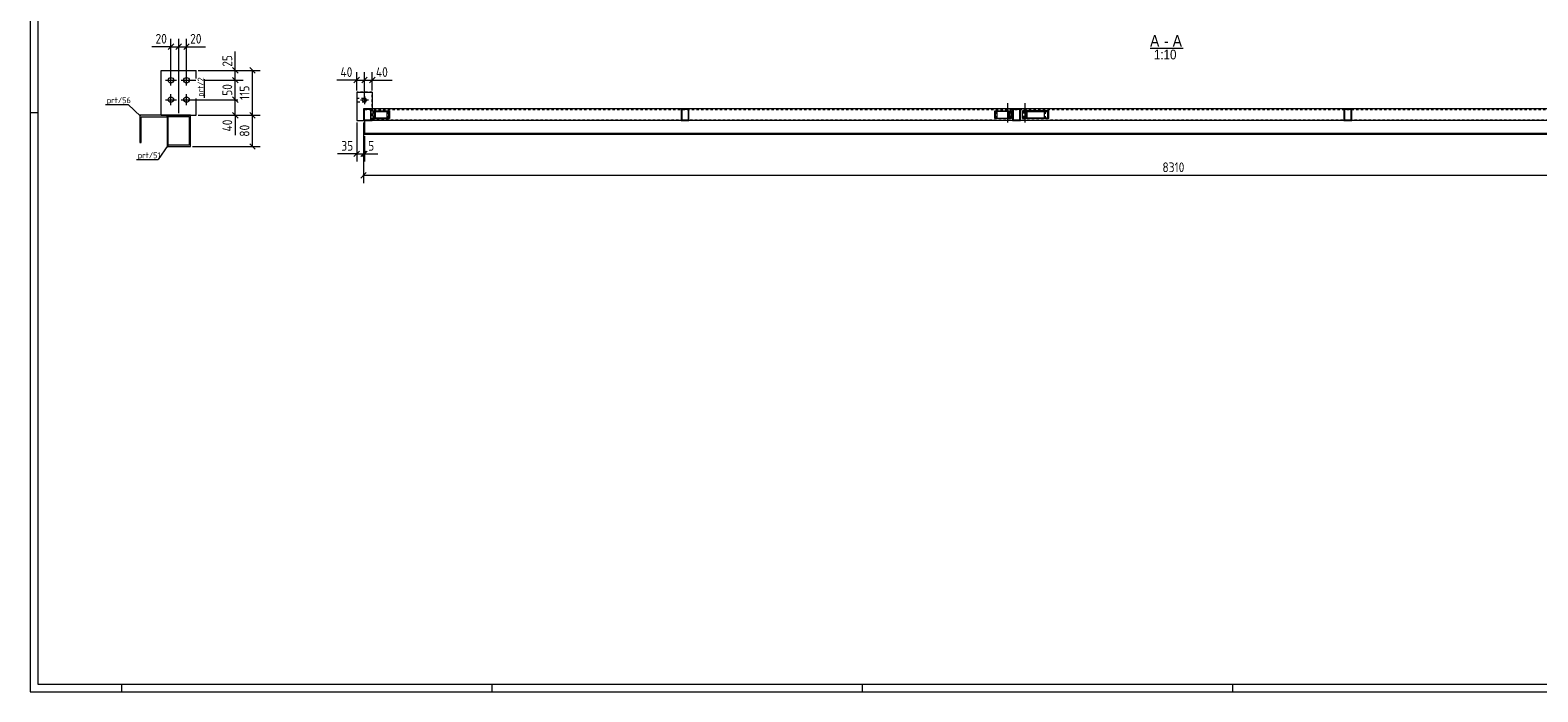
# Model space of a CAD drawing. Header units: millimetres. Extents: x 1 to 1188, y 1 to 840.
# Tile 1 of 7: x 1 to 775, y 1 to 340. Entities that reach past the tile are written whole.
import ezdxf

# ---------------------------------------------------------------- set-up
doc = ezdxf.new("R2010")
doc.units = ezdxf.units.MM
doc.header["$LTSCALE"] = 0.6
doc.linetypes.add('XKITLINE00', pattern=[0])
doc.linetypes.add('XKITLINE02', pattern=[4, 2, -2])
for name, color, linetype, lineweight in [('Bolt', 7, 'Continuous', 0), ('DrawingSheet', 5, 'Continuous', 0), ('OtherObjectType', 1, 'Continuous', 0), ('Part', 2, 'Continuous', 0), ('PartMark', 3, 'Continuous', 0), ('Z-DIMENSIONS', 1, 'Continuous', 0)]:
    doc.layers.add(name, color=color, linetype=linetype, lineweight=lineweight)
doc.styles.add('ARIAL', font='ARIAL.TTF')
doc.styles.add('ISOCPEUR', font='ISOCPEUR.TTF')

msp = doc.modelspace()

# ---------------------------------------------------------------- linework, layer by layer
at = {"layer": 'Bolt', "color": 4, "linetype": 'XKITLINE00', "lineweight": 0}
for p, q in [((73.22, 311.94), (73.22, 317.54)), ((81.22, 311.94), (81.22, 317.54)), ((70.42, 314.74), (76.02, 314.74)), ((78.42, 314.74), (84.02, 314.74)), ((70.42, 304.74), (76.02, 304.74)), ((73.22, 301.94), (73.22, 307.54)), ((78.42, 304.74), (84.02, 304.74)), ((81.22, 301.94), (81.22, 307.54)), ((174.55, 304.52), (170.55, 304.52)), ((172.55, 306.52), (172.55, 302.52)), ((502.52, 293.02), (502.52, 303.02)), ((511.52, 293.02), (511.52, 303.02)), ((501.62, 299.72), (501.62, 300.02)), ((501.62, 294.02), (501.62, 294.32)), ((503.42, 299.72), (503.42, 300.02)), ((503.42, 294.02), (503.42, 294.32)), ((510.62, 299.72), (510.62, 300.02)), ((510.62, 294.02), (510.62, 294.32)), ((512.42, 299.72), (512.42, 300.02)), ((512.42, 294.02), (512.42, 294.32))]:
    msp.add_line(p, q, dxfattribs=at)
for centre, radius in [((73.22, 314.74), 1.4), ((81.22, 314.74), 1.4), ((73.22, 304.74), 1.4), ((81.22, 304.74), 1.4), ((172.55, 304.52), 1)]:
    msp.add_circle(centre, radius, dxfattribs=at)
at = {"layer": 'DrawingSheet', "color": 2, "linetype": 'XKITLINE00', "lineweight": 0}
for p, q in [((1, 840), (1, 1)), ((5, 298), (1, 298)), ((1, 1), (1188, 1)), ((48, 1), (48, 5)), ((238, 1), (238, 5)), ((428, 1), (428, 5)), ((618, 1), (618, 5))]:
    msp.add_line(p, q, dxfattribs=at)
at = {"layer": 'DrawingSheet', "color": 3, "linetype": 'XKITLINE00', "lineweight": 0}
for p, q in [((5, 836), (5, 5)), ((5, 5), (1184, 5))]:
    msp.add_line(p, q, dxfattribs=at)
at = {"layer": 'OtherObjectType', "color": 6, "linetype": 'XKITLINE00', "lineweight": 0}
msp.add_line((575.58, 331.16), (592.52, 331.16), dxfattribs=at)
at = {"layer": 'Part', "color": 2, "linetype": 'XKITLINE00', "lineweight": 0}
for p, q in [((68.22, 296.75), (68.22, 319.75)), ((68.22, 319.75), (86.22, 319.75)), ((86.22, 315.65), (86.22, 319.75)), ((86.22, 296.75), (86.22, 305.34)), ((168.52, 308.52), (168.52, 308.52)), ((168.52, 308.52), (168.52, 294.02)), ((168.52, 308.52), (176.52, 308.52)), ((176.52, 308.52), (176.52, 308.52)), ((176.52, 308.52), (176.52, 300.02)), ((71.21, 296.74), (57.21, 296.74)), ((57.21, 296.74), (57.21, 282.74)), ((58.01, 282.74), (58.01, 295.94)), ((58.01, 295.94), (71.21, 295.94)), ((68.22, 296.75), (86.22, 296.75)), ((71.21, 295.94), (71.21, 296.74)), ((83.22, 296.74), (71.22, 296.74)), ((71.22, 296.74), (71.22, 280.74)), ((71.82, 296.14), (82.62, 296.14)), ((71.82, 281.34), (71.82, 296.14)), ((82.62, 296.14), (82.62, 281.34)), ((83.22, 280.74), (83.22, 296.74)), ((168.52, 294.02), (172.02, 294.02)), ((176.02, 300.02), (172.02, 300.02)), ((172.02, 300.02), (172.02, 294.02)), ((172.02, 294.02), (176.02, 294.02)), ((175.72, 299.72), (172.32, 299.72)), ((172.32, 299.72), (172.32, 294.32)), ((175.72, 294.32), (172.32, 294.32)), ((172.52, 294.32), (172.52, 299.72)), ((172.52, 294.32), (172.52, 299.72)), ((172.55, 294.02), (172.55, 287.02)), ((175.72, 294.32), (175.72, 299.72)), ((335.02, 300.02), (176.02, 300.02)), ((176.02, 294.02), (176.02, 300.02)), ((335.02, 294.02), (176.02, 294.02)), ((177.05, 299.02), (185.4, 299.02)), ((177.05, 295.02), (177.05, 299.02)), ((177.05, 295.02), (185.4, 295.02)), ((177.82, 295.02), (177.82, 299.02)), ((178.2, 295.32), (178.2, 298.72)), ((178.2, 298.72), (185.02, 298.72)), ((185.02, 295.32), (178.2, 295.32)), ((184.25, 295.32), (184.25, 298.72)), ((185.02, 295.32), (185.02, 298.72)), ((185.4, 299.02), (185.4, 295.02)), ((339.02, 300.02), (335.02, 300.02)), ((335.02, 300.02), (335.02, 294.02)), ((335.02, 294.02), (339.02, 294.02)), ((338.72, 299.72), (335.32, 299.72)), ((335.32, 299.72), (335.32, 294.32)), ((338.72, 294.32), (335.32, 294.32)), ((338.72, 294.32), (338.72, 299.72)), ((505.02, 300.02), (339.02, 300.02)), ((339.02, 294.02), (339.02, 300.02)), ((505.02, 294.02), (339.02, 294.02)), ((495.9, 295.02), (495.9, 299.02)), ((495.9, 299.02), (504.45, 299.02)), ((504.45, 295.02), (495.9, 295.02)), ((496.29, 295.32), (496.29, 298.72)), ((503.25, 298.72), (496.29, 298.72)), ((496.29, 295.32), (503.25, 295.32)), ((497.1, 295.32), (497.1, 298.72)), ((503.25, 295.32), (503.25, 298.72)), ((503.63, 299.02), (503.63, 295.02)), ((504.45, 299.02), (504.45, 295.02)), ((509.02, 300.02), (505.02, 300.02)), ((505.02, 300.02), (505.02, 294.02)), ((505.02, 294.02), (509.02, 294.02)), ((508.72, 299.72), (505.32, 299.72)), ((505.32, 299.72), (505.32, 294.32)), ((508.72, 294.32), (505.32, 294.32)), ((508.72, 294.32), (508.72, 299.72)), ((675.02, 300.02), (509.02, 300.02)), ((509.02, 294.02), (509.02, 300.02)), ((675.02, 294.02), (509.02, 294.02)), ((510.2, 295.02), (510.2, 299.02)), ((523.64, 299.02), (510.2, 299.02)), ((523.64, 295.02), (510.2, 295.02)), ((511.88, 295.02), (511.88, 299.02)), ((512.47, 295.32), (512.47, 298.72)), ((512.47, 298.72), (523.05, 298.72)), ((523.05, 295.32), (512.47, 295.32)), ((521.36, 295.32), (521.36, 298.72)), ((523.05, 295.32), (523.05, 298.72)), ((523.64, 295.02), (523.64, 299.02)), ((679.02, 300.02), (675.02, 300.02)), ((675.02, 300.02), (675.02, 294.02)), ((675.02, 294.02), (679.02, 294.02)), ((678.72, 299.72), (675.32, 299.72)), ((675.32, 299.72), (675.32, 294.32)), ((678.72, 294.32), (675.32, 294.32)), ((678.72, 294.32), (678.72, 299.72)), ((845.02, 300.02), (679.02, 300.02)), ((679.02, 294.02), (679.02, 300.02)), ((845.02, 294.02), (679.02, 294.02)), ((987.02, 287.42), (172.55, 287.42)), ((172.55, 287.02), (987.02, 287.02)), ((57.21, 282.74), (58.01, 282.74)), ((71.22, 280.74), (83.22, 280.74)), ((82.62, 281.34), (71.82, 281.34))]:
    msp.add_line(p, q, dxfattribs=at)
at = {"layer": 'Part', "color": 7, "linetype": 'XKITLINE02', "lineweight": 0}
for p, q in [((176.52, 308.52), (168.52, 308.52)), ((168.52, 308.52), (168.52, 305.52)), ((176.52, 308.52), (168.52, 308.52)), ((168.52, 308.52), (168.52, 305.52)), ((176.52, 308.52), (168.52, 308.52)), ((168.52, 308.52), (168.52, 305.52)), ((176.52, 308.52), (168.52, 308.52)), ((168.52, 308.52), (168.52, 305.52)), ((176.52, 308.52), (168.52, 308.52)), ((168.52, 305.52), (172.55, 305.52)), ((168.52, 305.52), (172.55, 305.52)), ((168.52, 305.52), (172.55, 305.52)), ((168.52, 305.52), (172.55, 305.52)), ((172.55, 303.52), (168.52, 303.52)), ((168.52, 303.52), (168.52, 294.02)), ((172.55, 303.52), (168.52, 303.52)), ((168.52, 303.52), (168.52, 294.02)), ((172.55, 303.52), (168.52, 303.52)), ((168.52, 303.52), (168.52, 294.02)), ((172.55, 303.52), (168.52, 303.52)), ((168.52, 303.52), (168.52, 294.02)), ((172.93, 305.44), (172.55, 305.52)), ((172.93, 305.44), (172.55, 305.52)), ((172.93, 305.44), (172.55, 305.52)), ((172.93, 305.44), (172.55, 305.52)), ((172.55, 303.52), (172.93, 303.59)), ((172.55, 303.52), (172.93, 303.59)), ((172.55, 303.52), (172.93, 303.59)), ((172.55, 303.52), (172.93, 303.59)), ((173.55, 304.52), (173.47, 304.9)), ((173.55, 304.52), (173.47, 304.9)), ((173.55, 304.52), (173.47, 304.9)), ((173.55, 304.52), (173.47, 304.9)), ((173.47, 304.13), (173.55, 304.52)), ((173.47, 304.13), (173.55, 304.52)), ((173.47, 304.13), (173.55, 304.52)), ((173.47, 304.13), (173.55, 304.52)), ((176.52, 294.02), (176.52, 308.52)), ((176.52, 294.02), (176.52, 308.52)), ((176.52, 294.02), (176.52, 308.52)), ((176.52, 294.02), (176.52, 308.52)), ((168.52, 294.02), (176.52, 294.02)), ((168.52, 294.02), (176.52, 294.02)), ((168.52, 294.02), (176.52, 294.02)), ((168.52, 294.02), (176.52, 294.02)), ((172.52, 300.02), (172.02, 300.02)), ((172.02, 300.02), (172.02, 294.02)), ((176.52, 294.02), (172.02, 294.02)), ((172.02, 294.02), (172.52, 294.02)), ((172.52, 300.02), (172.52, 299.72)), ((176.02, 300.02), (172.52, 300.02)), ((172.52, 299.72), (172.52, 300.02)), ((172.52, 300.02), (172.52, 299.72)), ((172.52, 299.72), (988.85, 299.72)), ((988.85, 294.32), (172.52, 294.32)), ((172.52, 294.02), (172.52, 294.32)), ((172.52, 294.02), (172.52, 294.32)), ((176.02, 294.02), (172.52, 294.02)), ((987.02, 294.02), (172.55, 294.02)), ((176.52, 300.02), (176.52, 294.02)), ((178.2, 298.72), (177.42, 298.72)), ((177.42, 295.32), (177.42, 298.72)), ((178.2, 295.32), (177.42, 295.32)), ((184.62, 295.02), (184.62, 299.02)), ((339.02, 300.02), (335.02, 300.02)), ((339.02, 294.02), (335.02, 294.02)), ((496.72, 295.02), (496.72, 299.02)), ((504.06, 298.72), (503.25, 298.72)), ((504.06, 298.72), (503.25, 298.72)), ((504.06, 295.32), (503.25, 295.32)), ((504.06, 295.32), (504.06, 298.72)), ((509.02, 300.02), (505.02, 300.02)), ((509.02, 294.02), (505.02, 294.02)), ((512.47, 298.72), (510.78, 298.72)), ((510.78, 295.32), (510.78, 298.72)), ((512.47, 295.32), (510.78, 295.32)), ((521.95, 295.02), (521.95, 299.02)), ((679.02, 300.02), (675.02, 300.02)), ((679.02, 294.02), (675.02, 294.02))]:
    msp.add_line(p, q, dxfattribs=at)
for start, end in [(22.49846, 67.49538), (22.49846, 67.49538), (22.49846, 67.49538), (22.49846, 67.49538), (292.49538, 337.49846), (292.49538, 337.49846), (292.49538, 337.49846), (292.49538, 337.49846)]:
    msp.add_arc((172.55, 304.52), 1, start, end, dxfattribs=at)
at = {"layer": 'PartMark', "color": 7, "linetype": 'XKITLINE00', "lineweight": 0}
for p, q in [((90.52, 305.64), (90.52, 315.35)), ((39.73, 302.35), (51.24, 302.35)), ((57.66, 296.29), (51.24, 302.35)), ((71.56, 281.17), (66.61, 274.12)), ((55.62, 274.12), (66.61, 274.12))]:
    msp.add_line(p, q, dxfattribs=at)
at = {"layer": 'Z-DIMENSIONS', "color": 7, "linetype": 'XKITLINE00', "lineweight": 0}
for p, q in [((74.63, 333.32), (71.8, 330.49)), ((73.22, 315.74), (73.22, 336)), ((78.63, 333.32), (75.8, 330.49)), ((78.63, 333.32), (75.8, 330.49)), ((77.22, 297.75), (77.22, 336)), ((77.22, 297.75), (77.22, 336)), ((82.63, 333.32), (79.8, 330.49)), ((81.22, 315.74), (81.22, 336)), ((73.22, 331.9), (63.45, 331.9)), ((73.22, 331.9), (63.45, 331.9)), ((73.22, 331.9), (77.22, 331.9)), ((77.22, 331.9), (81.22, 331.9)), ((81.22, 331.9), (90.98, 331.9)), ((81.22, 331.9), (90.98, 331.9)), ((106.26, 319.75), (106.26, 329.52)), ((106.26, 319.75), (106.26, 329.52)), ((87.22, 319.75), (110.26, 319.75)), ((87.22, 319.75), (119.09, 319.75)), ((104.85, 321.17), (107.67, 318.34)), ((106.26, 314.74), (106.26, 319.75)), ((113.68, 321.17), (116.5, 318.34)), ((115.09, 296.75), (115.09, 319.75)), ((168.52, 309.52), (168.52, 318.91)), ((172.55, 305.52), (172.55, 318.91)), ((172.55, 305.52), (172.55, 318.91)), ((176.52, 309.52), (176.52, 318.91)), ((82.22, 314.74), (86.02, 314.74)), ((82.22, 314.74), (86.02, 314.74)), ((90.82, 314.74), (110.26, 314.74)), ((90.82, 314.74), (110.26, 314.74)), ((104.85, 316.15), (107.67, 313.32)), ((104.85, 316.15), (107.67, 313.32)), ((106.26, 304.74), (106.26, 314.74)), ((168.52, 314.81), (158.32, 314.81)), ((168.52, 314.81), (158.32, 314.81)), ((169.93, 316.22), (167.1, 313.4)), ((168.52, 314.81), (172.55, 314.81)), ((173.96, 316.22), (171.14, 313.4)), ((173.96, 316.22), (171.14, 313.4)), ((172.55, 314.81), (176.52, 314.81)), ((177.93, 316.22), (175.1, 313.4)), ((176.52, 314.81), (186.71, 314.81)), ((176.52, 314.81), (186.71, 314.81)), ((82.22, 304.74), (107.49, 304.74)), ((82.22, 304.74), (107.49, 304.74)), ((104.85, 306.15), (107.67, 303.32)), ((105.27, 305.73), (107.67, 303.32)), ((106.26, 296.75), (106.26, 304.74)), ((87.22, 296.75), (110.26, 296.75)), ((87.22, 296.75), (119.09, 296.75)), ((87.22, 296.75), (119.09, 296.75)), ((104.85, 298.17), (107.67, 295.34)), ((106.26, 296.75), (106.26, 286.56)), ((106.26, 296.75), (106.26, 286.56)), ((113.68, 298.17), (116.5, 295.34)), ((113.68, 298.17), (116.5, 295.34)), ((115.09, 280.74), (115.09, 296.75)), ((168.52, 293.02), (168.52, 272.96)), ((172.02, 293.02), (172.02, 261.96)), ((172.02, 293.02), (172.02, 272.96)), ((172.02, 293.02), (172.02, 272.96)), ((84.22, 280.74), (119.09, 280.74)), ((113.68, 282.15), (116.5, 279.32)), ((172.55, 286.02), (172.55, 272.96)), ((168.52, 276.96), (158.75, 276.96)), ((168.52, 276.96), (158.75, 276.96)), ((169.93, 278.37), (167.1, 275.54)), ((168.52, 276.96), (172.02, 276.96)), ((173.43, 278.37), (170.61, 275.54)), ((173.42, 278.36), (170.61, 275.54)), ((173.96, 278.37), (171.14, 275.54)), ((172.02, 276.96), (172.55, 276.96)), ((172.55, 276.96), (179.31, 276.96)), ((172.55, 276.96), (179.31, 276.96)), ((173.43, 278.37), (173.42, 278.36)), ((173.43, 267.37), (170.61, 264.54)), ((172.02, 265.96), (1003.02, 265.96))]:
    msp.add_line(p, q, dxfattribs=at)
at = {"layer": 'Z-DIMENSIONS', "color": 3}
for p in [(73.22, 331.9), (77.22, 331.9), (77.22, 331.9), (81.22, 331.9), (106.26, 319.75), (115.09, 319.75), (106.26, 314.74), (106.26, 314.74), (168.52, 314.81), (172.55, 314.81), (172.55, 314.81), (176.52, 314.81), (106.26, 304.74), (106.26, 304.74), (106.26, 296.75), (115.09, 296.75), (115.09, 296.75), (115.09, 280.74), (168.52, 276.96), (172.02, 276.96), (172.02, 276.96), (172.55, 276.96), (172.02, 265.96)]:
    msp.add_point(p, dxfattribs=at)

# ---------------------------------------------------------------- texts
at = {"layer": 'OtherObjectType', "color": 6, "style": 'ARIAL', "width": 0.85}
for s, height, p in [('A', 6, (575.58, 331.91)), ('-', 6, (582.72, 331.91)), ('A', 6, (587.18, 331.91)), ('1:10', 5, (577.56, 325.41))]:
    msp.add_text(s, height=height, dxfattribs=at).set_placement(p)
at = {"layer": 'PartMark', "color": 3, "style": 'ISOCPEUR', "width": 0.85}
msp.add_text('prt/2', height=3, rotation=90.00021, dxfattribs=at).set_placement((89.92, 306.24))
for s, p in [('prt/56', (40.33, 302.95)), ('prt/51', (56.22, 274.72))]:
    msp.add_text(s, height=3, dxfattribs=at).set_placement(p)
at = {"layer": 'Z-DIMENSIONS', "color": 3, "style": 'ISOCPEUR', "width": 0.85}
for s, p in [('20', (65.32, 333.5)), ('20', (83.09, 333.5)), ('40', (160.2, 316.41)), ('40', (178.39, 316.41)), ('35', (160.63, 278.56)), ('5', (174.42, 278.56)), ('8310', (581.93, 267.56))]:
    msp.add_text(s, height=5, dxfattribs=at).set_placement(p)
for s, p in [('25', (104.66, 321.63)), ('50', (104.66, 306.73)), ('115', (113.49, 304.6)), ('40', (104.66, 288.43)), ('80', (113.49, 285.74))]:
    msp.add_text(s, height=5, rotation=90.00021, dxfattribs=at).set_placement(p)

doc.saveas('drawing.dxf')
